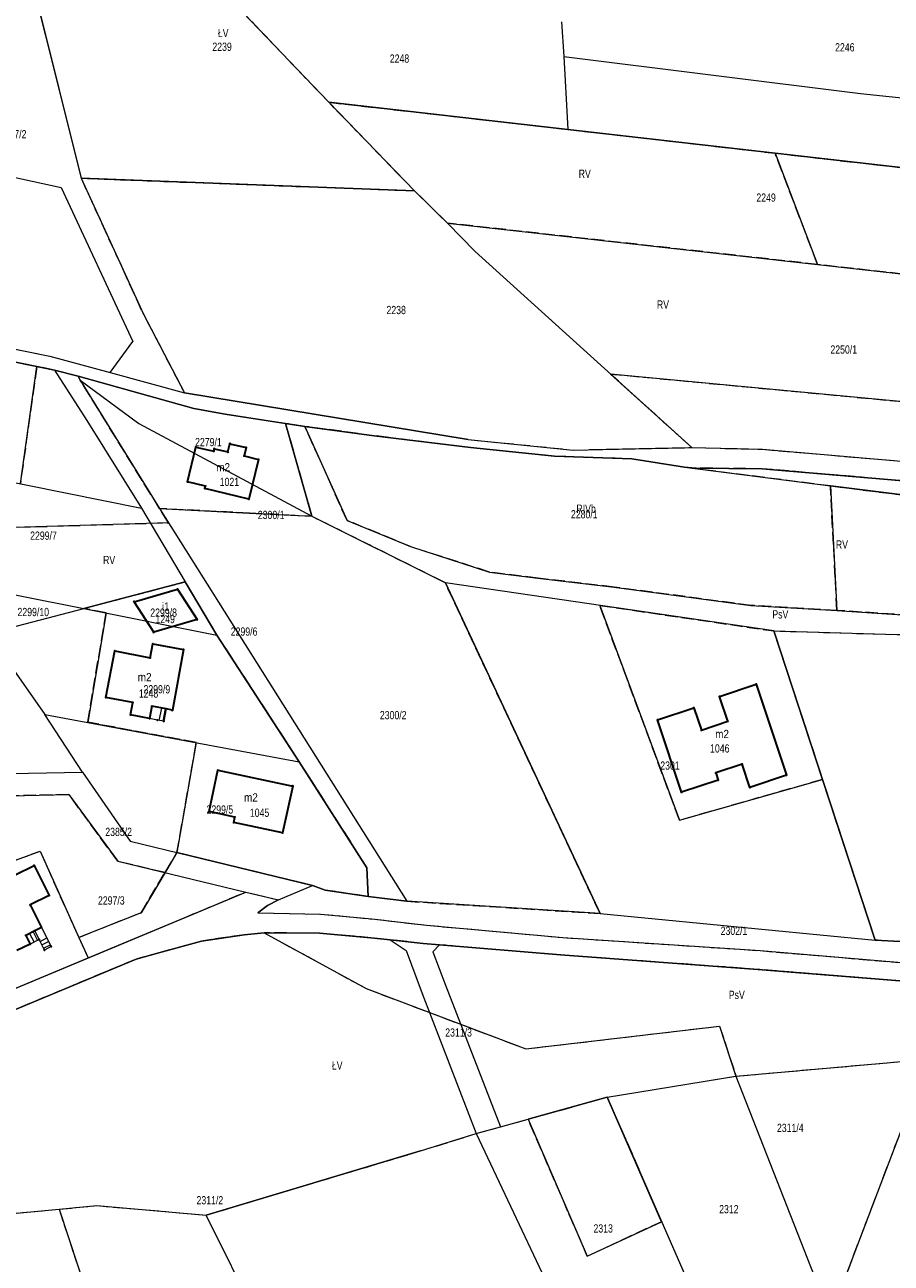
# Model space of a CAD drawing. Header units: metres. Extents: x 7496145 to 7500200, y 5498500 to 5502080.
# Tile 27 of 202: x 7498122 to 7498279, y 5498899 to 5499124. Entities that reach past the tile are written whole.
import ezdxf
from ezdxf.enums import TextEntityAlignment as Align

# ---------------------------------------------------------------- set-up
doc = ezdxf.new("R2010")
doc.units = ezdxf.units.M
doc.header["$MEASUREMENT"] = 0
for name, pattern in [('2.25_0.75', [3, 2.25, -0.75]), ('219-1000', [0]), ('egug-1000', [0])]:
    doc.linetypes.add(name, pattern=pattern)
doc.layers.get('0').update_dxf_attribs({"color": 2, "linetype": 'CONTINUOUS', "lineweight": 5})
for name, color, linetype in [('209-oznaczenie konturu klasyfikacyjnego', 7, 'CONTINUOUS'), ('211-numer działki ewidencyjnej', 7, 'CONTINUOUS'), ('217-kontur klasyfikacyjny', 7, 'CONTINUOUS'), ('218-kontur użytku gruntowego', 7, 'CONTINUOUS'), ('219-działka ewidencyjna', 7, 'CONTINUOUS'), ('312-budynek ewidencyjny', 7, 'CONTINUOUS'), ('312-oznaczenie budynku ewidencyjnego', 7, 'CONTINUOUS'), ('312-oznaczenie budynku ewidencyjnego-Atr117', 7, 'CONTINUOUS'), ('352-schody', 7, 'CONTINUOUS'), ('Punkt budynku', 7, 'CONTINUOUS')]:
    doc.layers.add(name, color=color, linetype=linetype)
doc.styles.get("Standard").update_dxf_attribs({"font": 'Working1250', "width": 0.75})

# ---------------------------------------------------------------- blocks, each defined once
blk = doc.blocks.new('PUNKTBUD')
at = {"color": 0}
blk.add_circle((0, 0), 0.09, dxfattribs=at)

msp = doc.modelspace()

# ---------------------------------------------------------------- linework, layer by layer
at = {"layer": '217-kontur klasyfikacyjny', "color": 3, "linetype": '2.25_0.75', "lineweight": 18, "flags": 128}
for points in [[(7498177.15, 5499109.88), (7498155.87, 5499132.2)], [(7498124.23, 5499127.93), (7498132.19, 5499096.06)], [(7498192.72, 5499093.8), (7498177.15, 5499109.88)], [(7498177.15, 5499109.88), (7498220.62, 5499104.94)], [(7498220.62, 5499104.94), (7498258.23, 5499100.63)], [(7498258.23, 5499100.63), (7498289.62, 5499097.04)], [(7498265.96, 5499080.4), (7498258.23, 5499100.63)], [(7498132.19, 5499096.06), (7498192.72, 5499093.8)], [(7498132.19, 5499096.06), (7498143.49, 5499071.35)], [(7498198.71, 5499087.94), (7498192.72, 5499093.8)], [(7498265.96, 5499080.4), (7498198.71, 5499087.94)], [(7498296.31, 5499077), (7498265.96, 5499080.4)], [(7498143.49, 5499071.35), (7498150.94, 5499057.09)], [(7498124.14, 5499061.87), (7498121.14, 5499040.58)], [(7498127.35, 5499061.21), (7498124.14, 5499061.87)], [(7498131.67, 5499060.12), (7498127.35, 5499061.21)], [(7498132.03, 5499059.37), (7498131.67, 5499060.12)], [(7498146.42, 5499036.07), (7498132.03, 5499059.37)], [(7498243.11, 5499047.14), (7498228.36, 5499060.5)], [(7498228.36, 5499060.5), (7498312.41, 5499052.54)], [(7498150.94, 5499057.09), (7498202.49, 5499048.61)], [(7498172.82, 5499050.99), (7498169.32, 5499051.51)], [(7498169.32, 5499051.51), (7498174.08, 5499034.64)], [(7498180.49, 5499033.9), (7498172.82, 5499050.99)], [(7498185.41, 5499049.29), (7498172.82, 5499050.99)], [(7498202.94, 5499047.12), (7498185.41, 5499049.29)], [(7498202.49, 5499048.61), (7498221.55, 5499046.69)], [(7498218.14, 5499045.58), (7498202.94, 5499047.12)], [(7498221.55, 5499046.69), (7498243.11, 5499047.14)], [(7498243.11, 5499047.14), (7498255.96, 5499046.82)], [(7498255.96, 5499046.82), (7498323.12, 5499041.03)], [(7498232.21, 5499045.07), (7498218.14, 5499045.58)], [(7498241.8, 5499043.55), (7498232.21, 5499045.07)], [(7498268.28, 5499040.16), (7498241.8, 5499043.55)], [(7498243.79, 5499043.42), (7498241.8, 5499043.55)], [(7498255.91, 5499043.29), (7498243.79, 5499043.42)], [(7498323.46, 5499037.5), (7498255.91, 5499043.29)], [(7498269.48, 5499017.54), (7498268.28, 5499040.16)], [(7498268.28, 5499040.16), (7498339.18, 5499031.32)], [(7498148.06, 5499033.47), (7498146.42, 5499036.07)], [(7498162.72, 5499035.23), (7498146.42, 5499036.07)], [(7498174.08, 5499034.64), (7498162.72, 5499035.23)], [(7498198.34, 5499022.57), (7498174.08, 5499034.64)], [(7498105.75, 5499032.21), (7498148.06, 5499033.47)], [(7498192, 5499029.13), (7498180.49, 5499033.9)], [(7498206.37, 5499024.5), (7498192, 5499029.13)], [(7498215.13, 5499023.41), (7498206.37, 5499024.5)], [(7498228.99, 5499021.79), (7498215.13, 5499023.41)], [(7498132.66, 5499017.9), (7498151.08, 5499022.71)], [(7498151.08, 5499022.71), (7498156.81, 5499013.06)], [(7498226.47, 5498962.45), (7498198.34, 5499022.57)], [(7498253.82, 5499018.45), (7498228.99, 5499021.79)], [(7498136.72, 5499017.09), (7498132.66, 5499017.9)], [(7498133.37, 5498997.24), (7498136.72, 5499017.09)], [(7498240.87, 5498979.41), (7498226.39, 5499018.45)], [(7498226.39, 5499018.45), (7498258.01, 5499013.8)], [(7498269.48, 5499017.54), (7498253.82, 5499018.45)], [(7498285.9, 5499016.45), (7498269.48, 5499017.54)], [(7498156.81, 5499013.06), (7498171.81, 5498990.01)], [(7498258.01, 5499013.8), (7498294.67, 5499012.75)], [(7498258.01, 5499013.8), (7498266.86, 5498986.8)], [(7498153.1, 5498993.53), (7498133.37, 5498997.24)], [(7498149.59, 5498973.52), (7498153.1, 5498993.53)], [(7498171.81, 5498990.01), (7498184.07, 5498970.78)], [(7498266.86, 5498986.8), (7498240.87, 5498979.41)], [(7498276.42, 5498957.63), (7498266.86, 5498986.8)], [(7498129.95, 5498984.08), (7498108.37, 5498983.58)], [(7498138.82, 5498971.96), (7498129.95, 5498984.08)], [(7498103.46, 5498966.05), (7498124.72, 5498973.78)], [(7498124.72, 5498973.78), (7498131.74, 5498958.13)], [(7498147.42, 5498969.9), (7498138.82, 5498971.96)], [(7498147.42, 5498969.9), (7498149.59, 5498973.52)], [(7498162.98, 5498970.28), (7498149.59, 5498973.52)], [(7498143.06, 5498962.61), (7498147.42, 5498969.9)], [(7498174.23, 5498967.55), (7498162.98, 5498970.28)], [(7498184.07, 5498970.78), (7498184.3, 5498965.57)], [(7498176.53, 5498966.71), (7498174.23, 5498967.55)], [(7498139.7, 5498957), (7498162.11, 5498966.37)], [(7498162.11, 5498966.37), (7498168.01, 5498964.96)], [(7498168.01, 5498964.96), (7498166.02, 5498963.91)], [(7498184.3, 5498965.57), (7498176.53, 5498966.71)], [(7498184.3, 5498965.57), (7498191.37, 5498964.69)], [(7498191.37, 5498964.69), (7498226.47, 5498962.45)], [(7498131.74, 5498958.13), (7498143.06, 5498962.61)], [(7498166.02, 5498963.91), (7498164.29, 5498962.57)], [(7498164.29, 5498962.57), (7498175.68, 5498962.35)], [(7498175.68, 5498962.35), (7498185, 5498961.48)], [(7498185, 5498961.48), (7498194.91, 5498960.34)], [(7498194.91, 5498960.34), (7498219.69, 5498958.1)], [(7498131.74, 5498958.13), (7498133.43, 5498954.38)], [(7498161.79, 5498958.59), (7498154.02, 5498957.46)], [(7498165.44, 5498958.95), (7498161.79, 5498958.59)], [(7498165.44, 5498958.95), (7498183.95, 5498948.83)], [(7498175.49, 5498958.88), (7498165.44, 5498958.95)], [(7498184.78, 5498958.06), (7498175.49, 5498958.88)], [(7498188.29, 5498957.68), (7498184.78, 5498958.06)], [(7498219.69, 5498958.1), (7498255.5, 5498955.71)], [(7498133.43, 5498954.38), (7498139.7, 5498957)], [(7498154.02, 5498957.46), (7498146.27, 5498955.31)], [(7498194.3, 5498957.03), (7498188.29, 5498957.68)], [(7498197.3, 5498956.77), (7498194.3, 5498957.03)], [(7498219.27, 5498954.93), (7498197.3, 5498956.77)], [(7498255.5, 5498955.71), (7498282.66, 5498953.41)], [(7498312.77, 5498955.69), (7498276.42, 5498957.63)], [(7498142.16, 5498954.17), (7498102.32, 5498937.54)], [(7498146.27, 5498955.31), (7498142.16, 5498954.17)], [(7498255.13, 5498952.31), (7498219.27, 5498954.93)], [(7498282.4, 5498950.11), (7498255.13, 5498952.31)], [(7498183.95, 5498948.83), (7498212.94, 5498937.86)], [(7498212.94, 5498937.86), (7498248.16, 5498941.99)], [(7498248.16, 5498941.99), (7498251.13, 5498932.91)], [(7498251.13, 5498932.91), (7498286.03, 5498935.99)], [(7498286.03, 5498935.99), (7498255.18, 5498854.84)], [(7498227.76, 5498929.08), (7498251.13, 5498932.91)], [(7498225.56, 5498928.47), (7498227.76, 5498929.08)], [(7498227.76, 5498929.08), (7498237.63, 5498906.46)], [(7498213.37, 5498925.09), (7498225.56, 5498928.47)], [(7498208.35, 5498923.7), (7498213.37, 5498925.09)], [(7498224.13, 5498900.2), (7498213.37, 5498925.09)], [(7498193.8, 5498919.31), (7498203.96, 5498922.49)], [(7498203.96, 5498922.49), (7498208.35, 5498923.7)], [(7498154.9, 5498907.66), (7498193.8, 5498919.31)], [(7498112.6, 5498907.27), (7498128.17, 5498908.73)], [(7498128.17, 5498908.73), (7498135.06, 5498909.38)], [(7498128.17, 5498908.73), (7498150.35, 5498841.46)], [(7498135.06, 5498909.38), (7498154.9, 5498907.66)], [(7498237.63, 5498906.46), (7498224.13, 5498900.2)]]:
    msp.add_lwpolyline(points, dxfattribs=at)
at = {"layer": '218-kontur użytku gruntowego', "color": 3, "linetype": 'egug-1000', "lineweight": 18, "flags": 128}
for points in [[(7498155.87, 5499132.2), (7498177.15, 5499109.88)], [(7498124.23, 5499127.93), (7498132.19, 5499096.06)], [(7498177.15, 5499109.88), (7498192.72, 5499093.8)], [(7498220.62, 5499104.94), (7498177.15, 5499109.88)], [(7498258.23, 5499100.63), (7498220.62, 5499104.94)], [(7498258.23, 5499100.63), (7498265.96, 5499080.4)], [(7498289.62, 5499097.04), (7498258.23, 5499100.63)], [(7498132.19, 5499096.06), (7498143.49, 5499071.35)], [(7498192.72, 5499093.8), (7498132.19, 5499096.06)], [(7498192.72, 5499093.8), (7498198.71, 5499087.94)], [(7498198.71, 5499087.94), (7498265.96, 5499080.4)], [(7498265.96, 5499080.4), (7498296.31, 5499077)], [(7498143.49, 5499071.35), (7498150.94, 5499057.09)], [(7498103.06, 5499068.49), (7498126.51, 5499063.75)], [(7498124.14, 5499061.87), (7498104.54, 5499065.88)], [(7498126.51, 5499063.75), (7498137.43, 5499060.78)], [(7498121.14, 5499040.58), (7498124.14, 5499061.87)], [(7498127.35, 5499061.21), (7498124.14, 5499061.87)], [(7498131.67, 5499060.12), (7498127.35, 5499061.21)], [(7498131.67, 5499060.12), (7498132.03, 5499059.37)], [(7498152.63, 5499054.21), (7498131.67, 5499060.12)], [(7498132.03, 5499059.37), (7498146.42, 5499036.07)], [(7498137.43, 5499060.78), (7498150.94, 5499057.09)], [(7498228.36, 5499060.5), (7498243.11, 5499047.14)], [(7498312.41, 5499052.54), (7498228.36, 5499060.5)], [(7498150.94, 5499057.09), (7498202.49, 5499048.61)], [(7498158.32, 5499053.18), (7498152.63, 5499054.21)], [(7498166.9, 5499051.88), (7498158.32, 5499053.18)], [(7498169.32, 5499051.51), (7498166.9, 5499051.88)], [(7498174.08, 5499034.64), (7498169.32, 5499051.51)], [(7498172.82, 5499050.99), (7498169.32, 5499051.51)], [(7498172.82, 5499050.99), (7498180.49, 5499033.9)], [(7498185.41, 5499049.29), (7498172.82, 5499050.99)], [(7498202.94, 5499047.12), (7498185.41, 5499049.29)], [(7498202.49, 5499048.61), (7498221.55, 5499046.69)], [(7498218.14, 5499045.58), (7498202.94, 5499047.12)], [(7498221.55, 5499046.69), (7498243.11, 5499047.14)], [(7498243.11, 5499047.14), (7498255.96, 5499046.82)], [(7498255.96, 5499046.82), (7498323.12, 5499041.03)], [(7498232.21, 5499045.07), (7498218.14, 5499045.58)], [(7498241.8, 5499043.55), (7498232.21, 5499045.07)], [(7498241.8, 5499043.55), (7498268.28, 5499040.16)], [(7498243.79, 5499043.42), (7498241.8, 5499043.55)], [(7498255.91, 5499043.29), (7498243.79, 5499043.42)], [(7498323.46, 5499037.5), (7498255.91, 5499043.29)], [(7498268.28, 5499040.16), (7498269.48, 5499017.54)], [(7498339.18, 5499031.32), (7498268.28, 5499040.16)], [(7498146.42, 5499036.07), (7498162.72, 5499035.23)], [(7498146.42, 5499036.07), (7498148.06, 5499033.47)], [(7498162.72, 5499035.23), (7498174.08, 5499034.64)], [(7498174.08, 5499034.64), (7498198.34, 5499022.57)], [(7498148.06, 5499033.47), (7498105.75, 5499032.21)], [(7498180.49, 5499033.9), (7498192, 5499029.13)], [(7498192, 5499029.13), (7498206.37, 5499024.5)], [(7498206.37, 5499024.5), (7498215.13, 5499023.41)], [(7498215.13, 5499023.41), (7498228.99, 5499021.79)], [(7498151.08, 5499022.71), (7498132.66, 5499017.9)], [(7498156.81, 5499013.06), (7498151.08, 5499022.71)], [(7498198.34, 5499022.57), (7498226.47, 5498962.45)], [(7498228.99, 5499021.79), (7498253.82, 5499018.45)], [(7498132.66, 5499017.9), (7498136.72, 5499017.09)], [(7498136.72, 5499017.09), (7498133.37, 5498997.24)], [(7498226.39, 5499018.45), (7498240.87, 5498979.41)], [(7498258.01, 5499013.8), (7498226.39, 5499018.45)], [(7498253.82, 5499018.45), (7498269.48, 5499017.54)], [(7498269.48, 5499017.54), (7498285.9, 5499016.45)], [(7498171.81, 5498990.01), (7498156.81, 5499013.06)], [(7498266.86, 5498986.8), (7498258.01, 5499013.8)], [(7498258.01, 5499013.8), (7498294.67, 5499012.75)], [(7498133.37, 5498997.24), (7498153.1, 5498993.53)], [(7498153.1, 5498993.53), (7498149.59, 5498973.52)], [(7498184.07, 5498970.78), (7498171.81, 5498990.01)], [(7498240.87, 5498979.41), (7498266.86, 5498986.8)], [(7498276.42, 5498957.63), (7498266.86, 5498986.8)], [(7498108.37, 5498983.58), (7498129.95, 5498984.08)], [(7498129.95, 5498984.08), (7498138.82, 5498971.96)], [(7498103.46, 5498966.05), (7498124.72, 5498973.78)], [(7498124.72, 5498973.78), (7498131.74, 5498958.13)], [(7498138.82, 5498971.96), (7498147.42, 5498969.9)], [(7498149.59, 5498973.52), (7498147.42, 5498969.9)], [(7498162.98, 5498970.28), (7498149.59, 5498973.52)], [(7498147.42, 5498969.9), (7498143.06, 5498962.61)], [(7498174.23, 5498967.55), (7498162.98, 5498970.28)], [(7498184.3, 5498965.57), (7498184.07, 5498970.78)], [(7498176.53, 5498966.71), (7498174.23, 5498967.55)], [(7498139.7, 5498957), (7498162.11, 5498966.37)], [(7498162.11, 5498966.37), (7498168.01, 5498964.96)], [(7498168.01, 5498964.96), (7498166.02, 5498963.91)], [(7498184.3, 5498965.57), (7498176.53, 5498966.71)], [(7498191.37, 5498964.69), (7498184.3, 5498965.57)], [(7498226.47, 5498962.45), (7498191.37, 5498964.69)], [(7498143.06, 5498962.61), (7498131.74, 5498958.13)], [(7498166.02, 5498963.91), (7498164.29, 5498962.57)], [(7498164.29, 5498962.57), (7498175.68, 5498962.35)], [(7498175.68, 5498962.35), (7498185, 5498961.48)], [(7498185, 5498961.48), (7498194.91, 5498960.34)], [(7498194.91, 5498960.34), (7498219.69, 5498958.1)], [(7498131.74, 5498958.13), (7498133.43, 5498954.38)], [(7498161.79, 5498958.59), (7498154.02, 5498957.46)], [(7498165.44, 5498958.95), (7498161.79, 5498958.59)], [(7498165.44, 5498958.95), (7498183.95, 5498948.83)], [(7498175.49, 5498958.88), (7498165.44, 5498958.95)], [(7498184.78, 5498958.06), (7498175.49, 5498958.88)], [(7498188.29, 5498957.68), (7498184.78, 5498958.06)], [(7498219.69, 5498958.1), (7498255.5, 5498955.71)], [(7498133.43, 5498954.38), (7498139.7, 5498957)], [(7498154.02, 5498957.46), (7498146.27, 5498955.31)], [(7498194.3, 5498957.03), (7498188.29, 5498957.68)], [(7498197.3, 5498956.77), (7498194.3, 5498957.03)], [(7498219.27, 5498954.93), (7498197.3, 5498956.77)], [(7498255.5, 5498955.71), (7498282.66, 5498953.41)], [(7498312.77, 5498955.69), (7498276.42, 5498957.63)], [(7498142.16, 5498954.17), (7498102.32, 5498937.54)], [(7498108.81, 5498944.08), (7498133.43, 5498954.38)], [(7498146.27, 5498955.31), (7498142.16, 5498954.17)], [(7498255.13, 5498952.31), (7498219.27, 5498954.93)], [(7498282.4, 5498950.11), (7498255.13, 5498952.31)], [(7498183.95, 5498948.83), (7498212.94, 5498937.86)], [(7498212.94, 5498937.86), (7498248.16, 5498941.99)], [(7498248.16, 5498941.99), (7498251.13, 5498932.91)], [(7498251.13, 5498932.91), (7498286.03, 5498935.99)], [(7498286.03, 5498935.99), (7498255.18, 5498854.84)], [(7498227.76, 5498929.08), (7498251.13, 5498932.91)], [(7498227.76, 5498929.08), (7498225.56, 5498928.47)], [(7498237.63, 5498906.46), (7498227.76, 5498929.08)], [(7498225.56, 5498928.47), (7498213.37, 5498925.09)], [(7498208.35, 5498923.7), (7498213.37, 5498925.09)], [(7498213.37, 5498925.09), (7498224.13, 5498900.2)], [(7498193.8, 5498919.31), (7498203.96, 5498922.49)], [(7498203.96, 5498922.49), (7498208.35, 5498923.7)], [(7498154.9, 5498907.66), (7498193.8, 5498919.31)], [(7498112.6, 5498907.27), (7498128.17, 5498908.73)], [(7498128.17, 5498908.73), (7498135.06, 5498909.38)], [(7498128.17, 5498908.73), (7498150.35, 5498841.46)], [(7498135.06, 5498909.38), (7498154.9, 5498907.66)], [(7498224.13, 5498900.2), (7498237.63, 5498906.46)]]:
    msp.add_lwpolyline(points, dxfattribs=at)
at = {"layer": '219-działka ewidencyjna', "color": 3, "linetype": '219-1000', "lineweight": 18, "flags": 128}
for points in [[(7498119.31, 5499147.64), (7498132.19, 5499096.06)], [(7498155.87, 5499132.2), (7498177.15, 5499109.88)], [(7498219.46, 5499124.5), (7498219.84, 5499118.21)], [(7498219.84, 5499118.21), (7498273.73, 5499111.49)], [(7498219.84, 5499118.21), (7498220.62, 5499104.94)], [(7498273.73, 5499111.49), (7498318.31, 5499106.82)], [(7498177.15, 5499109.88), (7498192.72, 5499093.8)], [(7498177.15, 5499109.88), (7498220.62, 5499104.94)], [(7498220.62, 5499104.94), (7498289.62, 5499097.04)], [(7498083.85, 5499104.14), (7498128.56, 5499094.39)], [(7498132.19, 5499096.06), (7498192.72, 5499093.8)], [(7498132.19, 5499096.06), (7498143.49, 5499071.35)], [(7498128.56, 5499094.39), (7498141.56, 5499066.41)], [(7498192.72, 5499093.8), (7498198.71, 5499087.94)], [(7498198.71, 5499087.94), (7498203.77, 5499082.79)], [(7498198.71, 5499087.94), (7498296.31, 5499077)], [(7498203.77, 5499082.79), (7498243.11, 5499047.14)], [(7498143.49, 5499071.35), (7498150.94, 5499057.09)], [(7498096.37, 5499069.84), (7498126.51, 5499063.75)], [(7498095.71, 5499067.68), (7498127.35, 5499061.21)], [(7498137.43, 5499060.78), (7498141.56, 5499066.41)], [(7498126.51, 5499063.75), (7498137.43, 5499060.78)], [(7498127.35, 5499061.21), (7498131.67, 5499060.12)], [(7498127.35, 5499061.21), (7498133.19, 5499052.06)], [(7498131.67, 5499060.12), (7498132.03, 5499059.37)], [(7498131.67, 5499060.12), (7498152.63, 5499054.21)], [(7498132.03, 5499059.37), (7498142.69, 5499051.49)], [(7498132.03, 5499059.37), (7498146.42, 5499036.07)], [(7498137.43, 5499060.78), (7498150.94, 5499057.09)], [(7498202.49, 5499048.61), (7498150.94, 5499057.09)], [(7498152.63, 5499054.21), (7498158.32, 5499053.18)], [(7498158.32, 5499053.18), (7498169.32, 5499051.51)], [(7498133.19, 5499052.06), (7498143.12, 5499036.12)], [(7498142.69, 5499051.49), (7498174.08, 5499034.64)], [(7498169.32, 5499051.51), (7498172.82, 5499050.99)], [(7498169.32, 5499051.51), (7498174.08, 5499034.64)], [(7498172.82, 5499050.99), (7498185.41, 5499049.29)], [(7498172.82, 5499050.99), (7498180.49, 5499033.9)], [(7498185.41, 5499049.29), (7498202.94, 5499047.12)], [(7498202.49, 5499048.61), (7498221.55, 5499046.69)], [(7498094.76, 5499045.86), (7498143.12, 5499036.12)], [(7498202.94, 5499047.12), (7498218.14, 5499045.58)], [(7498221.55, 5499046.69), (7498243.11, 5499047.14)], [(7498243.11, 5499047.14), (7498255.96, 5499046.82)], [(7498255.96, 5499046.82), (7498323.12, 5499041.03)], [(7498218.14, 5499045.58), (7498232.21, 5499045.07)], [(7498232.21, 5499045.07), (7498241.8, 5499043.55)], [(7498241.8, 5499043.55), (7498243.79, 5499043.42)], [(7498241.8, 5499043.55), (7498268.28, 5499040.16)], [(7498243.79, 5499043.42), (7498255.91, 5499043.29)], [(7498255.91, 5499043.29), (7498323.46, 5499037.5)], [(7498268.28, 5499040.16), (7498339.18, 5499031.32)], [(7498268.28, 5499040.16), (7498269.48, 5499017.54)], [(7498143.12, 5499036.12), (7498151.08, 5499022.71)], [(7498146.42, 5499036.07), (7498174.08, 5499034.64)], [(7498146.42, 5499036.07), (7498191.37, 5498964.69)], [(7498174.08, 5499034.64), (7498198.34, 5499022.57)], [(7498180.49, 5499033.9), (7498192, 5499029.13)], [(7498192, 5499029.13), (7498206.37, 5499024.5)], [(7498206.37, 5499024.5), (7498215.13, 5499023.41)], [(7498215.13, 5499023.41), (7498228.99, 5499021.79)], [(7498108.57, 5499022.67), (7498132.66, 5499017.9)], [(7498132.66, 5499017.9), (7498151.08, 5499022.71)], [(7498151.08, 5499022.71), (7498156.81, 5499013.06)], [(7498258.01, 5499013.8), (7498198.34, 5499022.57)], [(7498226.47, 5498962.45), (7498198.34, 5499022.57)], [(7498228.99, 5499021.79), (7498253.82, 5499018.45)], [(7498115.21, 5499013.33), (7498132.66, 5499017.9)], [(7498132.66, 5499017.9), (7498156.81, 5499013.06)], [(7498253.82, 5499018.45), (7498269.48, 5499017.54)], [(7498269.48, 5499017.54), (7498325.94, 5499013.79)], [(7498115.21, 5499013.33), (7498125.61, 5498998.65)], [(7498156.81, 5499013.06), (7498171.81, 5498990.01)], [(7498258.01, 5499013.8), (7498294.67, 5499012.75)], [(7498258.01, 5499013.8), (7498276.42, 5498957.63)], [(7498125.61, 5498998.65), (7498171.81, 5498990.01)], [(7498132.4, 5498988.14), (7498125.61, 5498998.65)], [(7498171.81, 5498990.01), (7498184.07, 5498970.78)], [(7498109.55, 5498987.74), (7498132.4, 5498988.14)], [(7498132.4, 5498988.14), (7498141.09, 5498975.58)], [(7498108.37, 5498983.58), (7498129.95, 5498984.08)], [(7498129.95, 5498984.08), (7498138.82, 5498971.96)], [(7498141.09, 5498975.58), (7498162.98, 5498970.28)], [(7498138.82, 5498971.96), (7498162.11, 5498966.37)], [(7498162.98, 5498970.28), (7498174.23, 5498967.55)], [(7498184.07, 5498970.78), (7498184.3, 5498965.57)], [(7498168.01, 5498964.96), (7498174.23, 5498967.55)], [(7498174.23, 5498967.55), (7498176.53, 5498966.71)], [(7498108.81, 5498944.08), (7498162.11, 5498966.37)], [(7498162.11, 5498966.37), (7498168.01, 5498964.96)], [(7498166.02, 5498963.91), (7498168.01, 5498964.96)], [(7498176.53, 5498966.71), (7498184.3, 5498965.57)], [(7498184.3, 5498965.57), (7498191.37, 5498964.69)], [(7498226.47, 5498962.45), (7498191.37, 5498964.69)], [(7498164.29, 5498962.57), (7498166.02, 5498963.91)], [(7498164.29, 5498962.57), (7498175.68, 5498962.35)], [(7498226.47, 5498962.45), (7498276.42, 5498957.63)], [(7498175.68, 5498962.35), (7498185, 5498961.48)], [(7498185, 5498961.48), (7498194.91, 5498960.34)], [(7498194.91, 5498960.34), (7498219.69, 5498958.1)], [(7498154.02, 5498957.46), (7498161.79, 5498958.59)], [(7498161.79, 5498958.59), (7498165.44, 5498958.95)], [(7498165.44, 5498958.95), (7498175.49, 5498958.88)], [(7498175.49, 5498958.88), (7498184.78, 5498958.06)], [(7498184.78, 5498958.06), (7498188.29, 5498957.68)], [(7498219.69, 5498958.1), (7498255.5, 5498955.71)], [(7498146.27, 5498955.31), (7498154.02, 5498957.46)], [(7498188.29, 5498957.68), (7498194.3, 5498957.03)], [(7498188.29, 5498957.68), (7498191.21, 5498955.74)], [(7498191.21, 5498955.74), (7498194.12, 5498947.91)], [(7498194.3, 5498957.03), (7498197.3, 5498956.77)], [(7498196.06, 5498955.51), (7498197.3, 5498956.77)], [(7498197.3, 5498956.77), (7498219.27, 5498954.93)], [(7498255.5, 5498955.71), (7498282.66, 5498953.41)], [(7498276.42, 5498957.63), (7498312.77, 5498955.69)], [(7498102.32, 5498937.54), (7498142.16, 5498954.17)], [(7498142.16, 5498954.17), (7498146.27, 5498955.31)], [(7498196.06, 5498955.51), (7498198.38, 5498949.42)], [(7498219.27, 5498954.93), (7498255.13, 5498952.31)], [(7498255.13, 5498952.31), (7498282.4, 5498950.11)], [(7498198.38, 5498949.42), (7498208.35, 5498923.7)], [(7498194.12, 5498947.91), (7498203.96, 5498922.49)], [(7498227.76, 5498929.08), (7498251.13, 5498932.91)], [(7498251.13, 5498932.91), (7498268.4, 5498888.75)], [(7498208.35, 5498923.7), (7498227.76, 5498929.08)], [(7498227.76, 5498929.08), (7498246.54, 5498886.04)], [(7498193.8, 5498919.31), (7498203.96, 5498922.49)], [(7498203.96, 5498922.49), (7498208.35, 5498923.7)], [(7498203.96, 5498922.49), (7498222.68, 5498882.87)], [(7498193.8, 5498919.31), (7498154.9, 5498907.66)], [(7498164.14, 5498888.98), (7498154.9, 5498907.66)]]:
    msp.add_lwpolyline(points, dxfattribs=at)
at = {"layer": '312-budynek ewidencyjny', "color": 7, "linetype": 'Continuous', "lineweight": 35, "flags": 128}
for points in [[(7498151.53, 5499040.9), (7498153.02, 5499047.23)], [(7498153.02, 5499047.23), (7498156.28, 5499046.47)], [(7498156.28, 5499046.47), (7498156.38, 5499046.91)], [(7498156.38, 5499046.91), (7498158.84, 5499046.33)], [(7498158.84, 5499046.33), (7498159.21, 5499047.84)], [(7498159.21, 5499047.84), (7498162.17, 5499047.12)], [(7498162.17, 5499047.12), (7498161.8, 5499045.62)], [(7498161.8, 5499045.62), (7498164.42, 5499044.98)], [(7498164.42, 5499044.98), (7498162.67, 5499037.77)], [(7498154.79, 5499040.14), (7498151.53, 5499040.9)], [(7498154.68, 5499039.71), (7498154.79, 5499040.14)], [(7498162.67, 5499037.77), (7498154.68, 5499039.71)], [(7498141.81, 5499019.13), (7498149.7, 5499021.42)], [(7498149.7, 5499021.42), (7498153.28, 5499015.87)], [(7498145.36, 5499013.57), (7498141.81, 5499019.13)], [(7498153.28, 5499015.87), (7498145.36, 5499013.57)], [(7498136.65, 5499001.72), (7498138.29, 5499010.17)], [(7498138.29, 5499010.17), (7498144.71, 5499008.92)], [(7498144.71, 5499008.92), (7498145.2, 5499011.46)], [(7498145.2, 5499011.46), (7498150.79, 5499010.42)], [(7498150.79, 5499010.42), (7498148.75, 5498999.41)], [(7498248.16, 5499001.91), (7498254.81, 5499004.16)], [(7498254.81, 5499004.16), (7498260.32, 5498987.62)], [(7498141.59, 5499000.78), (7498136.65, 5499001.72)], [(7498141.16, 5498998.54), (7498141.59, 5499000.78)], [(7498249.68, 5498997.4), (7498248.16, 5499001.91)], [(7498144.61, 5498997.88), (7498141.16, 5498998.54)], [(7498145.04, 5499000.12), (7498144.61, 5498997.88)], [(7498147.61, 5498999.63), (7498145.04, 5499000.12)], [(7498148.75, 5498999.41), (7498147.61, 5498999.63)], [(7498236.89, 5498997.63), (7498243.47, 5498999.85)], [(7498243.47, 5498999.85), (7498244.85, 5498995.77)], [(7498241.24, 5498984.5), (7498236.89, 5498997.63)], [(7498244.85, 5498995.77), (7498249.68, 5498997.4)], [(7498252.24, 5498989.62), (7498247.45, 5498988)], [(7498253.68, 5498985.37), (7498252.24, 5498989.62)], [(7498155.43, 5498980.97), (7498157.03, 5498988.49)], [(7498157.03, 5498988.49), (7498170.63, 5498985.63)], [(7498247.45, 5498988), (7498247.88, 5498986.72)], [(7498260.32, 5498987.62), (7498253.68, 5498985.37)], [(7498170.63, 5498985.63), (7498168.78, 5498977.12)], [(7498247.88, 5498986.72), (7498241.24, 5498984.5)], [(7498160.11, 5498979.99), (7498155.43, 5498980.97)], [(7498159.9, 5498978.98), (7498160.11, 5498979.99)], [(7498168.78, 5498977.12), (7498159.9, 5498978.98)], [(7498120.18, 5498969.5), (7498123.63, 5498971.21)], [(7498123.63, 5498971.21), (7498126.36, 5498965.73)], [(7498126.36, 5498965.73), (7498122.94, 5498964.01)], [(7498122.94, 5498964.01), (7498124.99, 5498959.94)], [(7498123.76, 5498959.32), (7498122.11, 5498958.49)], [(7498122.11, 5498958.49), (7498122.92, 5498956.88)], [(7498124.99, 5498959.94), (7498123.76, 5498959.32)], [(7498122.92, 5498956.88), (7498120.51, 5498955.75)]]:
    msp.add_lwpolyline(points, dxfattribs=at)
at = {"layer": '352-schody', "color": 7, "linetype": 'Continuous', "lineweight": 18, "flags": 128}
for points in [[(7498145.04, 5499000.12), (7498147.61, 5498999.63), (7498147.18, 5498997.39), (7498146.04, 5498997.61), (7498144.61, 5498997.88)], [(7498145.04, 5499000.12), (7498147.61, 5498999.63), (7498147.18, 5498997.39), (7498146.04, 5498997.61), (7498144.61, 5498997.88)], [(7498124.57, 5498957.71), (7498122.92, 5498956.88), (7498122.11, 5498958.49), (7498123.76, 5498959.32)], [(7498124.57, 5498957.71), (7498122.92, 5498956.88), (7498122.11, 5498958.49), (7498123.76, 5498959.32)], [(7498123.76, 5498959.32), (7498124.99, 5498959.94), (7498126.75, 5498956.45), (7498125.52, 5498955.83), (7498124.57, 5498957.71)], [(7498123.76, 5498959.32), (7498124.99, 5498959.94), (7498126.75, 5498956.45), (7498125.52, 5498955.83), (7498124.57, 5498957.71)]]:
    msp.add_lwpolyline(points, close=True, dxfattribs=at)
for points in [[(7498146.38, 5498997.54), (7498146.82, 5498999.78)], [(7498147.07, 5498997.41), (7498147.5, 5498999.65)], [(7498122.2, 5498958.53), (7498123.01, 5498956.92)], [(7498122.82, 5498958.85), (7498123.63, 5498957.24)], [(7498123.45, 5498959.16), (7498124.26, 5498957.55)], [(7498124.73, 5498957.4), (7498125.96, 5498958.02)], [(7498125.04, 5498956.77), (7498126.27, 5498957.39)], [(7498125.36, 5498956.15), (7498126.59, 5498956.77)]]:
    msp.add_lwpolyline(points, dxfattribs=at)

# ---------------------------------------------------------------- block references
at = {"layer": 'Punkt budynku', "color": 5, "linetype": 'Continuous', "lineweight": 13}
for p in [(7498159.21, 5499047.84), (7498153.02, 5499047.23), (7498156.28, 5499046.47), (7498156.38, 5499046.91), (7498158.84, 5499046.33), (7498161.8, 5499045.62), (7498162.17, 5499047.12), (7498164.42, 5499044.98), (7498151.53, 5499040.9), (7498154.68, 5499039.71), (7498154.79, 5499040.14), (7498162.67, 5499037.77), (7498149.7, 5499021.42), (7498141.81, 5499019.13), (7498153.28, 5499015.87), (7498145.36, 5499013.57), (7498138.29, 5499010.17), (7498145.2, 5499011.46), (7498150.79, 5499010.42), (7498144.71, 5499008.92), (7498254.81, 5499004.16), (7498136.65, 5499001.72), (7498141.59, 5499000.78), (7498248.16, 5499001.91), (7498141.16, 5498998.54), (7498145.04, 5499000.12), (7498147.61, 5498999.63), (7498148.75, 5498999.41), (7498243.47, 5498999.85), (7498144.61, 5498997.88), (7498146.04, 5498997.61), (7498147.18, 5498997.39), (7498236.89, 5498997.63), (7498249.68, 5498997.4), (7498244.85, 5498995.77), (7498252.24, 5498989.62), (7498157.03, 5498988.49), (7498247.45, 5498988), (7498260.32, 5498987.62), (7498170.63, 5498985.63), (7498247.88, 5498986.72), (7498253.68, 5498985.37), (7498241.24, 5498984.5), (7498155.43, 5498980.97), (7498159.9, 5498978.98), (7498160.11, 5498979.99), (7498168.78, 5498977.12), (7498123.63, 5498971.21), (7498126.36, 5498965.73), (7498122.94, 5498964.01), (7498122.11, 5498958.49), (7498123.76, 5498959.32), (7498124.99, 5498959.94), (7498122.92, 5498956.88), (7498124.57, 5498957.71), (7498125.52, 5498955.83), (7498126.75, 5498956.45)]:
    msp.add_blockref('PUNKTBUD', p, dxfattribs=at)

# ---------------------------------------------------------------- texts
at = {"layer": '209-oznaczenie konturu klasyfikacyjnego', "color": 3, "linetype": 'Continuous', "lineweight": 18, "width": 0.79}
for s, p in [('ŁV', (7498157.02, 5499121.72)), ('RV', (7498222.56, 5499096.14)), ('RV', (7498236.77, 5499072.38)), ('RIVb', (7498222.15, 5499035.27)), ('RV', (7498269.28, 5499028.76)), ('RV', (7498136.17, 5499025.95)), ('PsV', (7498257.74, 5499016.08)), ('PsV', (7498249.83, 5498946.93)), ('ŁV', (7498177.73, 5498934.1))]:
    msp.add_text(s, height=1.5, dxfattribs=at).set_placement(p)
at = {"layer": '211-numer działki ewidencyjnej', "color": 3, "linetype": 'Continuous', "lineweight": 18, "width": 0.79}
for s, p in [('2239', (7498156.02, 5499120.72)), ('2246', (7498269.14, 5499120.62)), ('2248', (7498188.25, 5499118.57)), ('2249', (7498254.84, 5499093.31)), ('2300/1', (7498164.28, 5499035.64)), ('2299/7', (7498122.92, 5499031.88)), ('2299/10', (7498120.62, 5499018)), ('2299/8', (7498144.74, 5499017.89)), ('2299/9', (7498143.51, 5499003.96)), ('2300/2', (7498186.45, 5498999.26)), ('2301', (7498237.38, 5498990.1)), ('2299/5', (7498154.96, 5498982.11)), ('2302/1', (7498248.35, 5498960.07)), ('2311/2', (7498153.14, 5498911.11)), ('2312', (7498248.08, 5498909.48)), ('2313', (7498225.25, 5498905.98))]:
    msp.add_text(s, height=1.5, dxfattribs=at).set_placement(p, align=Align.TOP_LEFT)
for s, p in [('2237/2', (7498117.4, 5499103.32)), ('2238', (7498187.65, 5499071.38)), ('2250/1', (7498268.29, 5499064.2)), ('2279/1', (7498152.88, 5499047.38)), ('2280/1', (7498221.15, 5499034.27)), ('2299/6', (7498159.36, 5499012.95)), ('2385/2', (7498136.57, 5498976.55)), ('2297/3', (7498135.24, 5498964.08)), ('2311/3', (7498198.32, 5498940.09)), ('2311/4', (7498258.58, 5498922.76))]:
    msp.add_text(s, height=1.5, dxfattribs=at).set_placement(p)
at = {"layer": '312-oznaczenie budynku ewidencyjnego', "color": 7, "linetype": 'Continuous', "lineweight": 18, "width": 0.79}
for s, p in [('1021', (7498157.35, 5499041.64)), ('1249', (7498145.69, 5499016.73)), ('1248', (7498142.67, 5499003.2)), ('1046', (7498246.43, 5498993.21)), ('1045', (7498162.83, 5498981.53))]:
    msp.add_text(s, height=1.5, dxfattribs=at).set_placement(p, align=Align.TOP_LEFT)
at = {"layer": '312-oznaczenie budynku ewidencyjnego-Atr117', "color": 7, "width": 0.9}
for s, p in [('m2', (7498157.98, 5499042.81)), ('i1', (7498147.55, 5499017.5)), ('m2', (7498143.72, 5499004.67)), ('m2', (7498248.61, 5498994.33)), ('m2', (7498163.03, 5498982.81))]:
    msp.add_text(s, height=1.5, dxfattribs=at).set_placement(p, align=Align.CENTER)

doc.saveas('drawing.dxf')
